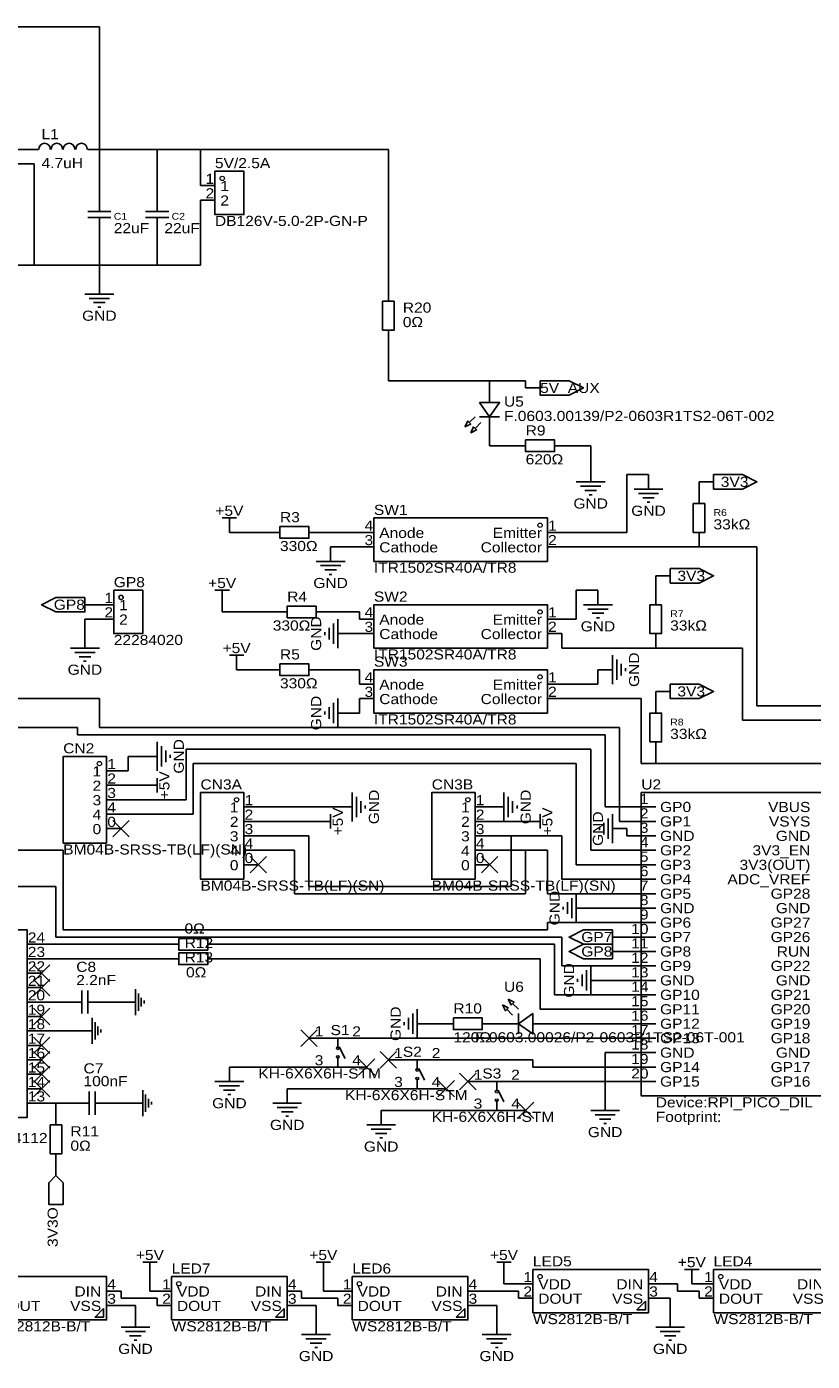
# Model space of a CAD drawing. Header units: millimetres. Extents: x 4 to 401, y 49 to 297.
# Tile 2 of 3: x 119 to 257, y 49 to 283. Entities that reach past the tile are written whole.
import ezdxf
from ezdxf.enums import TextEntityAlignment as Align

# ---------------------------------------------------------------- set-up
doc = ezdxf.new("R2010")
doc.units = ezdxf.units.MM
doc.header["$MEASUREMENT"] = 0
doc.styles.get("Standard").update_dxf_attribs({"font": 'arial.ttf'})

msp = doc.modelspace()

# ---------------------------------------------------------------- linework, layer by layer
at = {"color": 1, "true_color": 0x008800}
for points in [[(67.31, 283.21), (132.08, 283.21)], [(132.08, 283.21), (132.08, 261.62)], [(109.22, 261.62), (120.65, 261.62)], [(130.81, 261.62), (132.08, 261.62)], [(132.08, 261.62), (132.08, 254)], [(132.08, 261.62), (142.24, 261.62)], [(142.24, 261.62), (142.24, 254)], [(142.24, 261.62), (149.86, 261.62)], [(149.86, 261.62), (149.86, 255.27)], [(149.86, 261.62), (182.88, 261.62)], [(182.88, 261.62), (182.88, 237.49)], [(102.87, 259.08), (120.65, 259.08)], [(120.65, 241.3), (120.65, 259.08)], [(149.86, 241.3), (149.86, 252.73)], [(132.08, 246.38), (132.08, 241.3)], [(142.24, 241.3), (142.24, 246.38)], [(67.31, 241.3), (120.65, 241.3)], [(120.65, 241.3), (132.08, 241.3)], [(132.08, 241.3), (132.08, 238.76)], [(132.08, 241.3), (142.24, 241.3)], [(142.24, 241.3), (149.86, 241.3)], [(182.88, 227.33), (182.88, 220.98)], [(200.66, 220.98), (182.88, 220.98)], [(207.01, 220.98), (200.66, 220.98)], [(207.01, 219.71), (207.01, 220.98)], [(200.66, 209.55), (200.66, 210.82)], [(204.47, 209.55), (200.66, 209.55)], [(218.44, 209.55), (214.63, 209.55)], [(218.44, 205.74), (218.44, 209.55)], [(224.79, 204.47), (228.6, 204.47)], [(224.79, 194.31), (224.79, 204.47)], [(237.49, 201.93), (237.49, 203.2)], [(154.94, 194.31), (161.29, 194.31)], [(171.45, 194.31), (177.8, 194.31)], [(224.79, 194.31), (213.36, 194.31)], [(172.72, 191.77), (177.8, 191.77)], [(213.36, 191.77), (237.49, 191.77)], [(247.65, 191.77), (237.49, 191.77)], [(247.65, 191.77), (247.65, 163.83)], [(229.87, 184.15), (229.87, 186.69)], [(219.71, 184.15), (215.9, 184.15)], [(215.9, 184.15), (215.9, 179.07)], [(153.67, 181.61), (153.67, 180.34)], [(132.08, 179.07), (129.54, 179.07)], [(129.54, 179.07), (129.54, 176.53)], [(162.56, 180.34), (153.67, 180.34)], [(177.8, 180.34), (172.72, 180.34)], [(177.8, 180.34), (177.8, 179.07)], [(213.36, 179.07), (215.9, 179.07)], [(177.8, 176.53), (176.53, 176.53)], [(213.36, 176.53), (213.36, 173.99)], [(213.36, 173.99), (229.87, 173.99)], [(245.11, 173.99), (229.87, 173.99)], [(245.11, 173.99), (245.11, 161.29)], [(156.21, 170.18), (161.29, 170.18)], [(177.8, 170.18), (171.45, 170.18)], [(177.8, 170.18), (177.8, 167.64)], [(219.71, 170.18), (219.71, 167.64)], [(219.71, 167.64), (213.36, 167.64)], [(132.08, 165.1), (110.49, 165.1)], [(132.08, 165.1), (132.08, 160.02)], [(177.8, 162.56), (177.8, 165.1)], [(227.33, 165.1), (213.36, 165.1)], [(227.33, 153.67), (227.33, 165.1)], [(229.87, 165.1), (229.87, 166.37)], [(177.8, 162.56), (176.53, 162.56)], [(247.65, 163.83), (295.91, 163.83)], [(128.27, 160.02), (102.87, 160.02)], [(128.27, 160.02), (128.27, 158.75)], [(223.52, 160.02), (132.08, 160.02)], [(223.52, 143.51), (223.52, 160.02)], [(245.11, 161.29), (293.37, 161.29)], [(220.98, 158.75), (128.27, 158.75)], [(220.98, 146.05), (220.98, 158.75)], [(139.7, 154.94), (137.16, 154.94)], [(137.16, 154.94), (137.16, 152.4)], [(147.32, 147.32), (147.32, 156.21)], [(147.32, 156.21), (218.44, 156.21)], [(218.44, 156.21), (218.44, 138.43)], [(229.87, 154.94), (229.87, 153.67)], [(148.59, 144.78), (148.59, 153.67)], [(148.59, 153.67), (215.9, 153.67)], [(215.9, 153.67), (215.9, 135.89)], [(229.87, 153.67), (227.33, 153.67)], [(290.83, 153.67), (229.87, 153.67)], [(137.16, 152.4), (135.89, 152.4)], [(135.89, 149.86), (139.7, 149.86)], [(147.32, 147.32), (135.89, 147.32)], [(173.99, 146.05), (160.02, 146.05)], [(224.79, 146.05), (220.98, 146.05)], [(148.59, 144.78), (135.89, 144.78)], [(170.18, 143.51), (160.02, 143.51)], [(200.66, 143.51), (207.01, 143.51)], [(224.79, 143.51), (223.52, 143.51)], [(160.02, 140.97), (168.91, 140.97)], [(168.91, 140.97), (168.91, 132.08)], [(200.66, 140.97), (204.47, 140.97)], [(204.47, 140.97), (204.47, 132.08)], [(213.36, 140.97), (204.47, 140.97)], [(213.36, 140.97), (213.36, 133.35)], [(224.79, 140.97), (224.79, 142.24)], [(52.07, 138.43), (125.73, 138.43)], [(125.73, 138.43), (125.73, 124.46)], [(160.02, 138.43), (166.37, 138.43)], [(166.37, 138.43), (166.37, 130.81)], [(200.66, 138.43), (207.01, 138.43)], [(210.82, 138.43), (207.01, 138.43)], [(207.01, 138.43), (207.01, 130.81)], [(210.82, 138.43), (210.82, 130.81)], [(218.44, 138.43), (224.79, 138.43)], [(215.9, 135.89), (224.79, 135.89)], [(67.31, 132.08), (124.46, 132.08)], [(124.46, 132.08), (124.46, 123.19)], [(168.91, 132.08), (204.47, 132.08)], [(213.36, 133.35), (224.79, 133.35)], [(166.37, 130.81), (207.01, 130.81)], [(210.82, 130.81), (224.79, 130.81)], [(224.79, 128.27), (218.44, 128.27)], [(125.73, 124.46), (210.82, 124.46)], [(210.82, 125.73), (210.82, 124.46)], [(210.82, 125.73), (224.79, 125.73)], [(213.36, 123.19), (124.46, 123.19)], [(213.36, 118.11), (213.36, 123.19)], [(143.51, 121.92), (121.92, 121.92)], [(153.67, 121.92), (212.09, 121.92)], [(212.09, 121.92), (212.09, 113.03)], [(143.51, 119.38), (121.92, 119.38)], [(153.67, 119.38), (209.55, 119.38)], [(209.55, 119.38), (209.55, 110.49)], [(224.79, 118.11), (213.36, 118.11)], [(224.79, 115.57), (220.98, 115.57)], [(224.79, 113.03), (212.09, 113.03)], [(125.73, 111.76), (121.92, 111.76)], [(133.35, 111.76), (135.89, 111.76)], [(209.55, 110.49), (224.79, 110.49)], [(191.77, 107.95), (190.5, 107.95)], [(212.09, 107.95), (224.79, 107.95)], [(128.27, 106.68), (121.92, 106.68)], [(179.07, 105.41), (224.79, 105.41)], [(193.04, 101.6), (208.28, 101.6)], [(208.28, 100.33), (208.28, 101.6)], [(224.79, 102.87), (220.98, 102.87)], [(220.98, 102.87), (220.98, 95.25)], [(168.91, 100.33), (154.94, 100.33)], [(224.79, 100.33), (208.28, 100.33)], [(182.88, 96.52), (165.1, 96.52)], [(224.79, 97.79), (207.01, 97.79)], [(124.46, 93.98), (121.92, 93.98)], [(124.46, 92.71), (124.46, 93.98)], [(124.46, 93.98), (125.73, 93.98)], [(135.89, 93.98), (137.16, 93.98)], [(196.85, 92.71), (181.61, 92.71)], [(124.46, 81.28), (124.46, 82.55)], [(140.97, 60.96), (140.97, 63.5)], [(171.45, 60.96), (171.45, 63.5)], [(203.2, 62.23), (203.2, 63.5)], [(205.74, 62.23), (203.2, 62.23)], [(233.68, 62.23), (231.14, 62.23)], [(233.68, 60.96), (233.68, 62.23)], [(237.49, 62.23), (236.22, 62.23)], [(135.89, 59.69), (135.89, 60.96)], [(142.24, 59.69), (135.89, 59.69)], [(142.24, 60.96), (140.97, 60.96)], [(142.24, 58.42), (142.24, 59.69)], [(167.64, 59.69), (167.64, 60.96)], [(173.99, 59.69), (167.64, 59.69)], [(173.99, 60.96), (171.45, 60.96)], [(173.99, 58.42), (173.99, 59.69)], [(205.74, 60.96), (199.39, 60.96)], [(205.74, 59.69), (205.74, 60.96)], [(232.41, 59.69), (231.14, 59.69)], [(232.41, 57.15), (232.41, 59.69)], [(237.49, 60.96), (233.68, 60.96)], [(237.49, 59.69), (237.49, 60.96)], [(138.43, 58.42), (135.89, 58.42)], [(138.43, 57.15), (138.43, 58.42)], [(170.18, 58.42), (167.64, 58.42)], [(170.18, 55.88), (170.18, 58.42)], [(201.93, 58.42), (199.39, 58.42)], [(201.93, 55.88), (201.93, 58.42)]]:
    msp.add_lwpolyline(points, dxfattribs=at)
at = {"color": 1, "true_color": 0x880000}
for points in [[(120.65, 261.62), (121.41, 261.62)], [(130.81, 261.62), (130.05, 261.62)], [(132.08, 254), (132.08, 251.46)], [(142.24, 254), (142.24, 251.46)], [(149.86, 255.27), (152.4, 255.27)], [(149.86, 252.73), (152.4, 252.73)], [(132.08, 246.38), (132.08, 248.92)], [(142.24, 246.38), (142.24, 248.92)], [(132.08, 238.76), (132.08, 236.22)], [(182.88, 237.49), (182.88, 234.95)], [(182.88, 227.33), (182.88, 229.87)], [(200.66, 220.98), (200.66, 218.44)], [(207.01, 219.71), (209.55, 219.71)], [(200.66, 210.82), (200.66, 213.36)], [(204.47, 209.55), (207.01, 209.55)], [(214.63, 209.55), (212.09, 209.55)], [(218.44, 205.74), (218.44, 203.2)], [(228.6, 204.47), (228.6, 201.93)], [(237.49, 203.2), (240.03, 203.2)], [(237.49, 201.93), (237.49, 199.39)], [(154.94, 194.31), (154.94, 195.58)], [(161.29, 194.31), (163.83, 194.31)], [(171.45, 194.31), (168.91, 194.31)], [(177.8, 194.31), (180.34, 194.31)], [(213.36, 194.31), (210.82, 194.31)], [(237.49, 191.77), (237.49, 194.31)], [(172.72, 191.77), (172.72, 189.23)], [(177.8, 191.77), (180.34, 191.77)], [(213.36, 191.77), (210.82, 191.77)], [(229.87, 186.69), (232.41, 186.69)], [(219.71, 184.15), (219.71, 181.61)], [(229.87, 184.15), (229.87, 181.61)], [(132.08, 181.61), (129.54, 181.61)], [(132.08, 181.61), (134.62, 181.61)], [(153.67, 181.61), (153.67, 182.88)], [(132.08, 179.07), (134.62, 179.07)], [(162.56, 180.34), (165.1, 180.34)], [(172.72, 180.34), (170.18, 180.34)], [(177.8, 179.07), (180.34, 179.07)], [(213.36, 179.07), (210.82, 179.07)], [(129.54, 176.53), (129.54, 173.99)], [(176.53, 176.53), (173.99, 176.53)], [(177.8, 176.53), (180.34, 176.53)], [(213.36, 176.53), (210.82, 176.53)], [(229.87, 173.99), (229.87, 176.53)], [(156.21, 170.18), (156.21, 171.45)], [(161.29, 170.18), (163.83, 170.18)], [(171.45, 170.18), (168.91, 170.18)], [(219.71, 170.18), (222.25, 170.18)], [(177.8, 167.64), (180.34, 167.64)], [(213.36, 167.64), (210.82, 167.64)], [(177.8, 165.1), (180.34, 165.1)], [(213.36, 165.1), (210.82, 165.1)], [(229.87, 166.37), (232.41, 166.37)], [(229.87, 165.1), (229.87, 162.56)], [(176.53, 162.56), (173.99, 162.56)], [(229.87, 154.94), (229.87, 157.48)], [(139.7, 154.94), (142.24, 154.94)], [(135.89, 152.4), (133.35, 152.4)], [(135.89, 149.86), (133.35, 149.86)], [(139.7, 149.86), (140.97, 149.86)], [(135.89, 147.32), (133.35, 147.32)], [(160.02, 146.05), (157.48, 146.05)], [(173.99, 146.05), (176.53, 146.05)], [(200.66, 146.05), (198.12, 146.05)], [(200.66, 146.05), (203.2, 146.05)], [(224.79, 146.05), (229.87, 146.05)], [(135.89, 144.78), (133.35, 144.78)], [(160.02, 143.51), (157.48, 143.51)], [(170.18, 143.51), (171.45, 143.51)], [(200.66, 143.51), (198.12, 143.51)], [(207.01, 143.51), (208.28, 143.51)], [(224.79, 143.51), (229.87, 143.51)], [(135.89, 142.24), (133.35, 142.24)], [(160.02, 140.97), (157.48, 140.97)], [(200.66, 140.97), (198.12, 140.97)], [(224.79, 142.24), (222.25, 142.24)], [(224.79, 140.97), (229.87, 140.97)], [(160.02, 138.43), (157.48, 138.43)], [(200.66, 138.43), (198.12, 138.43)], [(224.79, 138.43), (229.87, 138.43)], [(160.02, 135.89), (157.48, 135.89)], [(200.66, 135.89), (198.12, 135.89)], [(224.79, 135.89), (229.87, 135.89)], [(224.79, 133.35), (229.87, 133.35)], [(224.79, 130.81), (229.87, 130.81)], [(218.44, 128.27), (215.9, 128.27)], [(224.79, 128.27), (229.87, 128.27)], [(224.79, 125.73), (229.87, 125.73)], [(224.79, 123.19), (222.25, 123.19)], [(224.79, 123.19), (229.87, 123.19)], [(121.92, 121.92), (119.38, 121.92)], [(143.51, 121.92), (146.05, 121.92)], [(153.67, 121.92), (151.13, 121.92)], [(224.79, 120.65), (222.25, 120.65)], [(224.79, 120.65), (229.87, 120.65)], [(121.92, 119.38), (119.38, 119.38)], [(143.51, 119.38), (146.05, 119.38)], [(153.67, 119.38), (151.13, 119.38)], [(224.79, 118.11), (229.87, 118.11)], [(121.92, 116.84), (119.38, 116.84)], [(220.98, 115.57), (218.44, 115.57)], [(224.79, 115.57), (229.87, 115.57)], [(121.92, 114.3), (119.38, 114.3)], [(224.79, 113.03), (229.87, 113.03)], [(121.92, 111.76), (119.38, 111.76)], [(125.73, 111.76), (128.27, 111.76)], [(133.35, 111.76), (130.81, 111.76)], [(224.79, 110.49), (229.87, 110.49)], [(121.92, 109.22), (119.38, 109.22)], [(190.5, 107.95), (187.96, 107.95)], [(191.77, 107.95), (194.31, 107.95)], [(201.93, 107.95), (199.39, 107.95)], [(201.93, 107.95), (204.47, 107.95)], [(212.09, 107.95), (209.55, 107.95)], [(224.79, 107.95), (229.87, 107.95)], [(121.92, 106.68), (119.38, 106.68)], [(121.92, 104.14), (119.38, 104.14)], [(168.91, 105.41), (171.45, 105.41)], [(179.07, 105.41), (176.53, 105.41)], [(224.79, 105.41), (229.87, 105.41)], [(121.92, 101.6), (119.38, 101.6)], [(182.88, 101.6), (185.42, 101.6)], [(193.04, 101.6), (190.5, 101.6)], [(224.79, 102.87), (229.87, 102.87)], [(121.92, 99.06), (119.38, 99.06)], [(154.94, 100.33), (154.94, 97.79)], [(168.91, 100.33), (171.45, 100.33)], [(179.07, 100.33), (176.53, 100.33)], [(224.79, 100.33), (229.87, 100.33)], [(121.92, 96.52), (119.38, 96.52)], [(165.1, 96.52), (165.1, 93.98)], [(182.88, 96.52), (185.42, 96.52)], [(193.04, 96.52), (190.5, 96.52)], [(196.85, 97.79), (199.39, 97.79)], [(207.01, 97.79), (204.47, 97.79)], [(224.79, 97.79), (229.87, 97.79)], [(121.92, 93.98), (119.38, 93.98)], [(125.73, 93.98), (128.27, 93.98)], [(135.89, 93.98), (133.35, 93.98)], [(220.98, 95.25), (220.98, 92.71)], [(124.46, 92.71), (124.46, 90.17)], [(181.61, 92.71), (181.61, 90.17)], [(196.85, 92.71), (199.39, 92.71)], [(207.01, 92.71), (204.47, 92.71)], [(124.46, 82.55), (124.46, 85.09)], [(140.97, 63.5), (140.97, 64.77)], [(171.45, 63.5), (171.45, 64.77)], [(203.2, 63.5), (203.2, 64.77)], [(236.22, 62.23), (236.22, 63.5)], [(205.74, 62.23), (208.28, 62.23)], [(231.14, 62.23), (228.6, 62.23)], [(237.49, 62.23), (240.03, 62.23)], [(135.89, 60.96), (133.35, 60.96)], [(142.24, 60.96), (144.78, 60.96)], [(167.64, 60.96), (165.1, 60.96)], [(173.99, 60.96), (176.53, 60.96)], [(199.39, 60.96), (196.85, 60.96)], [(205.74, 59.69), (208.28, 59.69)], [(231.14, 59.69), (228.6, 59.69)], [(237.49, 59.69), (240.03, 59.69)], [(135.89, 58.42), (133.35, 58.42)], [(138.43, 57.15), (138.43, 54.61)], [(142.24, 58.42), (144.78, 58.42)], [(167.64, 58.42), (165.1, 58.42)], [(173.99, 58.42), (176.53, 58.42)], [(199.39, 58.42), (196.85, 58.42)], [(232.41, 57.15), (232.41, 54.61)], [(170.18, 55.88), (170.18, 53.34)], [(201.93, 55.88), (201.93, 53.34)]]:
    msp.add_lwpolyline(points, dxfattribs=at)
at = {"color": 1, "true_color": 0xa00000}
for points in [[(121.44, 261.63), (121.49, 262.05), (121.71, 262.41), (122.05, 262.64), (122.45, 262.72), (122.86, 262.64), (123.2, 262.41), (123.41, 262.05), (123.46, 261.63)], [(123.6, 261.64), (123.65, 262.05), (123.87, 262.41), (124.21, 262.64), (124.61, 262.72), (125.01, 262.64), (125.35, 262.41), (125.57, 262.05), (125.62, 261.63)], [(125.75, 261.64), (125.8, 262.05), (126.02, 262.41), (126.36, 262.64), (126.76, 262.72), (127.16, 262.64), (127.5, 262.41), (127.72, 262.05), (127.77, 261.63)], [(127.94, 261.64), (127.99, 262.05), (128.21, 262.41), (128.55, 262.64), (128.95, 262.72), (129.35, 262.64), (129.69, 262.41), (129.91, 262.05), (129.96, 261.63)], [(132.08, 251.46), (132.08, 250.7)], [(142.24, 250.7), (142.24, 251.46)], [(134.11, 250.7), (130.05, 250.7)], [(134.11, 249.68), (130.05, 249.68)], [(132.08, 249.68), (132.08, 248.92)], [(140.21, 250.7), (144.27, 250.7)], [(140.21, 249.68), (144.27, 249.68)], [(142.24, 248.92), (142.24, 249.68)], [(129.54, 236.22), (134.62, 236.22)], [(130.3, 235.46), (133.86, 235.46)], [(131.06, 234.7), (133.1, 234.7)], [(131.83, 233.93), (132.33, 233.93)], [(200.66, 218.44), (200.66, 217.17)], [(198.12, 214.63), (197.1, 213.61)], [(199.14, 213.61), (198.12, 212.6)], [(198.88, 214.63), (202.44, 214.63)], [(200.66, 214.63), (200.66, 213.36)], [(215.9, 203.2), (220.98, 203.2)], [(216.66, 202.44), (220.22, 202.44)], [(226.06, 201.93), (231.14, 201.93)], [(217.42, 201.68), (219.46, 201.68)], [(218.19, 200.91), (218.69, 200.91)], [(226.82, 201.17), (230.38, 201.17)], [(227.58, 200.41), (229.62, 200.41)], [(228.35, 199.64), (228.85, 199.64)], [(153.67, 196.85), (156.21, 196.85)], [(154.94, 196.85), (154.94, 195.58)], [(170.18, 189.23), (175.26, 189.23)], [(170.94, 188.47), (174.5, 188.47)], [(171.7, 187.71), (173.74, 187.71)], [(172.47, 186.94), (172.97, 186.94)], [(152.4, 184.15), (154.94, 184.15)], [(153.67, 184.15), (153.67, 182.88)], [(217.17, 181.61), (222.25, 181.61)], [(217.93, 180.85), (221.49, 180.85)], [(173.23, 178.31), (173.23, 174.75)], [(173.99, 179.07), (173.99, 173.99)], [(218.69, 180.09), (220.73, 180.09)], [(219.46, 179.32), (219.96, 179.32)], [(171.7, 176.78), (171.7, 176.28)], [(172.47, 177.55), (172.47, 175.51)], [(127, 173.99), (132.08, 173.99)], [(127.76, 173.23), (131.32, 173.23)], [(128.52, 172.47), (130.56, 172.47)], [(129.29, 171.7), (129.79, 171.7)], [(154.94, 172.72), (157.48, 172.72)], [(156.21, 172.72), (156.21, 171.45)], [(222.25, 167.64), (222.25, 172.72)], [(223.01, 168.4), (223.01, 171.96)], [(223.77, 169.16), (223.77, 171.2)], [(224.54, 169.93), (224.54, 170.43)], [(173.23, 164.34), (173.23, 160.78)], [(173.99, 165.1), (173.99, 160.02)], [(171.7, 162.81), (171.7, 162.31)], [(172.47, 163.58), (172.47, 161.54)], [(142.24, 152.4), (142.24, 157.48)], [(143, 153.16), (143, 156.72)], [(143.76, 153.92), (143.76, 155.96)], [(144.53, 154.69), (144.53, 155.19)], [(142.24, 151.13), (142.24, 148.59)], [(142.24, 149.86), (140.97, 149.86)], [(176.53, 143.51), (176.53, 148.59)], [(177.29, 144.27), (177.29, 147.83)], [(203.2, 143.51), (203.2, 148.59)], [(203.96, 144.27), (203.96, 147.83)], [(178.05, 145.03), (178.05, 147.07)], [(178.82, 145.8), (178.82, 146.3)], [(204.72, 145.03), (204.72, 147.07)], [(205.49, 145.8), (205.49, 146.3)], [(172.72, 143.51), (171.45, 143.51)], [(172.72, 144.78), (172.72, 142.24)], [(209.55, 143.51), (208.28, 143.51)], [(209.55, 144.78), (209.55, 142.24)], [(220.73, 143.26), (220.73, 141.22)], [(221.49, 144.02), (221.49, 140.46)], [(222.25, 144.78), (222.25, 139.7)], [(219.96, 142.49), (219.96, 141.99)], [(214.38, 129.29), (214.38, 127.25)], [(215.14, 130.05), (215.14, 126.49)], [(215.9, 130.81), (215.9, 125.73)], [(213.61, 128.52), (213.61, 128.02)], [(217.68, 117.35), (217.68, 113.79)], [(218.44, 118.11), (218.44, 113.03)], [(216.15, 115.82), (216.15, 115.32)], [(216.92, 116.59), (216.92, 114.55)], [(129.03, 113.79), (129.03, 109.73)], [(130.05, 113.79), (130.05, 109.73)], [(138.43, 109.47), (138.43, 114.05)], [(138.94, 110.24), (138.94, 113.28)], [(128.27, 111.76), (129.03, 111.76)], [(130.05, 111.76), (130.81, 111.76)], [(138.43, 111.76), (135.89, 111.76)], [(139.45, 111), (139.45, 112.52)], [(139.95, 111.51), (139.95, 112.01)], [(187.96, 110.49), (187.96, 105.41)], [(204.72, 109.47), (203.71, 110.49)], [(205.74, 110.49), (204.72, 111.51)], [(130.81, 104.39), (130.81, 108.97)], [(131.32, 105.16), (131.32, 108.2)], [(185.67, 108.2), (185.67, 107.7)], [(186.44, 108.97), (186.44, 106.93)], [(187.2, 109.73), (187.2, 106.17)], [(205.74, 107.95), (204.47, 107.95)], [(205.74, 109.73), (205.74, 106.17)], [(209.55, 107.95), (208.28, 107.95)], [(130.81, 106.68), (128.27, 106.68)], [(131.83, 105.92), (131.83, 107.44)], [(132.33, 106.43), (132.33, 106.93)], [(171.45, 105.41), (176.53, 105.41)], [(173.99, 105.41), (173.99, 104.39)], [(173.99, 104.39), (173.99, 103.63)], [(174.24, 103.89), (175.26, 101.85)], [(173.99, 100.33), (173.99, 102.11)], [(185.42, 101.6), (190.5, 101.6)], [(187.96, 101.6), (187.96, 100.58)], [(171.45, 100.33), (176.53, 100.33)], [(187.96, 100.58), (187.96, 99.82)], [(188.21, 100.08), (189.23, 98.04)], [(139.7, 91.69), (139.7, 96.27)], [(152.4, 97.79), (157.48, 97.79)], [(153.16, 97.03), (156.72, 97.03)], [(153.92, 96.27), (155.96, 96.27)], [(185.42, 96.52), (190.5, 96.52)], [(187.96, 96.52), (187.96, 98.3)], [(199.39, 97.79), (204.47, 97.79)], [(201.93, 97.79), (201.93, 96.77)], [(201.93, 96.77), (201.93, 96.01)], [(202.18, 96.27), (203.2, 94.23)], [(128.27, 93.98), (130.3, 93.98)], [(130.3, 91.95), (130.3, 96.01)], [(131.32, 96.01), (131.32, 91.95)], [(131.32, 93.98), (133.35, 93.98)], [(139.7, 93.98), (137.16, 93.98)], [(140.21, 92.46), (140.21, 95.5)], [(140.72, 93.22), (140.72, 94.74)], [(141.22, 93.73), (141.22, 94.23)], [(154.69, 95.5), (155.19, 95.5)], [(162.56, 93.98), (167.64, 93.98)], [(201.93, 92.71), (201.93, 94.49)], [(163.32, 93.22), (166.88, 93.22)], [(164.08, 92.46), (166.12, 92.46)], [(164.85, 91.69), (165.35, 91.69)], [(199.39, 92.71), (204.47, 92.71)], [(218.44, 92.71), (223.52, 92.71)], [(219.2, 91.95), (222.76, 91.95)], [(179.07, 90.17), (184.15, 90.17)], [(179.83, 89.41), (183.39, 89.41)], [(219.96, 91.19), (222, 91.19)], [(220.73, 90.42), (221.23, 90.42)], [(180.59, 88.65), (182.63, 88.65)], [(181.36, 87.88), (181.86, 87.88)], [(139.7, 66.04), (142.24, 66.04)], [(140.97, 66.04), (140.97, 64.77)], [(170.18, 66.04), (172.72, 66.04)], [(171.45, 66.04), (171.45, 64.77)], [(201.93, 66.04), (204.47, 66.04)], [(203.2, 66.04), (203.2, 64.77)], [(234.95, 64.77), (237.49, 64.77)], [(236.22, 64.77), (236.22, 63.5)], [(135.89, 54.61), (140.97, 54.61)], [(229.87, 54.61), (234.95, 54.61)], [(136.65, 53.85), (140.21, 53.85)], [(137.41, 53.09), (139.45, 53.09)], [(138.18, 52.32), (138.68, 52.32)], [(167.64, 53.34), (172.72, 53.34)], [(168.4, 52.58), (171.96, 52.58)], [(169.16, 51.82), (171.2, 51.82)], [(199.39, 53.34), (204.47, 53.34)], [(200.15, 52.58), (203.71, 52.58)], [(200.91, 51.82), (202.95, 51.82)], [(230.63, 53.85), (234.19, 53.85)], [(231.39, 53.09), (233.43, 53.09)], [(232.16, 52.32), (232.66, 52.32)], [(169.93, 51.05), (170.43, 51.05)], [(201.68, 51.05), (202.18, 51.05)]]:
    msp.add_lwpolyline(points, dxfattribs=at)
for points in [[(152.4, 257.81), (157.48, 257.81), (157.48, 250.19), (152.4, 250.19)], [(183.9, 234.95), (183.9, 229.87), (181.86, 229.87), (181.86, 234.95)], [(209.55, 220.98), (214.63, 220.98), (217.17, 219.71), (214.63, 218.44), (209.55, 218.44)], [(198.88, 217.17), (200.66, 214.63), (202.44, 217.17)], [(196.34, 212.85), (196.85, 213.87), (197.36, 213.36)], [(197.36, 211.84), (197.87, 212.85), (198.37, 212.34)], [(207.01, 210.57), (212.09, 210.57), (212.09, 208.53), (207.01, 208.53)], [(240.03, 204.47), (245.11, 204.47), (247.65, 203.2), (245.11, 201.93), (240.03, 201.93)], [(238.51, 199.39), (238.51, 194.31), (236.47, 194.31), (236.47, 199.39)], [(163.83, 195.33), (168.91, 195.33), (168.91, 193.29), (163.83, 193.29)], [(210.82, 189.23), (180.34, 189.23), (180.34, 196.85), (210.82, 196.85)], [(232.41, 187.96), (237.49, 187.96), (240.03, 186.69), (237.49, 185.42), (232.41, 185.42)], [(134.62, 184.15), (139.7, 184.15), (139.7, 176.53), (134.62, 176.53)], [(129.54, 182.88), (124.46, 182.88), (121.92, 181.61), (124.46, 180.34), (129.54, 180.34)], [(165.1, 181.36), (170.18, 181.36), (170.18, 179.32), (165.1, 179.32)], [(210.82, 173.99), (180.34, 173.99), (180.34, 181.61), (210.82, 181.61)], [(230.89, 181.61), (230.89, 176.53), (228.85, 176.53), (228.85, 181.61)], [(163.83, 171.2), (168.91, 171.2), (168.91, 169.16), (163.83, 169.16)], [(210.82, 162.56), (180.34, 162.56), (180.34, 170.18), (210.82, 170.18)], [(232.41, 167.64), (237.49, 167.64), (240.03, 166.37), (237.49, 165.1), (232.41, 165.1)], [(228.85, 157.48), (228.85, 162.56), (230.89, 162.56), (230.89, 157.48)], [(133.35, 139.7), (125.73, 139.7), (125.73, 154.94), (133.35, 154.94)], [(157.48, 133.35), (149.86, 133.35), (149.86, 148.59), (157.48, 148.59)], [(198.12, 133.35), (190.5, 133.35), (190.5, 148.59), (198.12, 148.59)], [(227.33, 148.59), (260.35, 148.59), (260.35, 95.25), (227.33, 95.25)], [(96.52, 124.46), (119.38, 124.46), (119.38, 91.44), (96.52, 91.44)], [(222.25, 124.46), (217.17, 124.46), (214.63, 123.19), (217.17, 121.92), (222.25, 121.92)], [(146.05, 122.94), (151.13, 122.94), (151.13, 120.9), (146.05, 120.9)], [(146.05, 120.4), (151.13, 120.4), (151.13, 118.36), (146.05, 118.36)], [(222.25, 121.92), (217.17, 121.92), (214.63, 120.65), (217.17, 119.38), (222.25, 119.38)], [(202.95, 111.25), (203.96, 110.74), (203.45, 110.24)], [(203.96, 112.27), (204.98, 111.76), (204.47, 111.25)], [(194.31, 108.97), (199.39, 108.97), (199.39, 106.93), (194.31, 106.93)], [(208.28, 109.73), (205.74, 107.95), (208.28, 106.17)], [(125.48, 90.17), (125.48, 85.09), (123.44, 85.09), (123.44, 90.17)], [(124.46, 81.28), (123.19, 80.01), (123.19, 76.2), (125.73, 76.2), (125.73, 80.01)], [(113.03, 63.5), (133.35, 63.5), (133.35, 55.88), (113.03, 55.88)], [(144.78, 63.5), (165.1, 63.5), (165.1, 55.88), (144.78, 55.88)], [(176.53, 63.5), (196.85, 63.5), (196.85, 55.88), (176.53, 55.88)], [(208.28, 64.77), (228.6, 64.77), (228.6, 57.15), (208.28, 57.15)], [(240.03, 64.77), (260.35, 64.77), (260.35, 57.15), (240.03, 57.15)], [(228.09, 59.18), (228.09, 57.66), (226.57, 57.66)], [(132.84, 57.91), (132.84, 56.39), (131.32, 56.39)], [(164.59, 57.91), (164.59, 56.39), (163.07, 56.39)], [(196.34, 57.91), (196.34, 56.39), (194.82, 56.39)]]:
    msp.add_lwpolyline(points, close=True, dxfattribs=at)
at = {"color": 1, "true_color": 0x999999}
for points in [[(137.33, 143.68), (134.45, 140.8)], [(134.45, 143.68), (137.33, 140.8)], [(161.46, 137.33), (158.58, 134.45)], [(158.58, 137.33), (161.46, 134.45)], [(202.1, 137.33), (199.22, 134.45)], [(199.22, 137.33), (202.1, 134.45)], [(123.36, 118.28), (120.48, 115.4)], [(120.48, 118.28), (123.36, 115.4)], [(123.36, 115.74), (120.48, 112.86)], [(120.48, 115.74), (123.36, 112.86)], [(123.36, 110.66), (120.48, 107.78)], [(120.48, 110.66), (123.36, 107.78)], [(123.36, 105.58), (120.48, 102.7)], [(120.48, 105.58), (123.36, 102.7)], [(170.35, 106.85), (167.47, 103.97)], [(167.47, 106.85), (170.35, 103.97)], [(123.36, 103.04), (120.48, 100.16)], [(120.48, 103.04), (123.36, 100.16)], [(180.51, 101.77), (177.63, 98.89)], [(177.63, 101.77), (180.51, 98.89)], [(184.32, 103.04), (181.44, 100.16)], [(181.44, 103.04), (184.32, 100.16)], [(123.36, 100.5), (120.48, 97.62)], [(120.48, 100.5), (123.36, 97.62)], [(198.29, 99.23), (195.41, 96.35)], [(195.41, 99.23), (198.29, 96.35)], [(123.36, 97.96), (120.48, 95.08)], [(120.48, 97.96), (123.36, 95.08)], [(194.48, 97.96), (191.6, 95.08)], [(191.6, 97.96), (194.48, 95.08)], [(208.45, 94.15), (205.57, 91.27)], [(205.57, 94.15), (208.45, 91.27)]]:
    msp.add_lwpolyline(points, dxfattribs=at)
at = {"color": 1, "lineweight": 0, "true_color": 0xa00000}
for centre, radius in [((153.67, 256.54), 0.381), ((209.55, 195.58), 0.381), ((209.55, 180.34), 0.381), ((209.55, 168.91), 0.381), ((132.08, 153.67), 0.381), ((156.21, 147.32), 0.381), ((196.85, 147.32), 0.381), ((173.99, 103.63), 0.254), ((173.99, 102.11), 0.254), ((187.96, 99.82), 0.254), ((187.96, 98.3), 0.254), ((201.93, 96.01), 0.254), ((201.93, 94.49), 0.254), ((209.55, 63.5), 0.381), ((241.3, 63.5), 0.381), ((146.05, 62.23), 0.381), ((177.8, 62.23), 0.381)]:
    msp.add_circle(centre, radius, dxfattribs=at)
at = {"true_color": 0x000000}
msp.add_ellipse((135.89, 182.88), major_axis=(0, 0.381), ratio=1, dxfattribs=at)

# ---------------------------------------------------------------- texts
at = {"color": 1, "true_color": 0x000080, "width": 1.1}
for s, height, p in [('L1', 1.778, (121.92, 262.89)), ('5V/2.5A', 1.778, (152.4, 257.81)), ('C1', 1.2, (134.62, 248.92)), ('C2', 1.2, (144.78, 248.92)), ('R20', 1.778, (185.42, 232.41)), ('0Ω', 1.778, (185.42, 229.87)), ('U5', 1.778, (203.2, 215.9)), ('R9', 1.778, (207.01, 210.82)), ('R3', 1.778, (163.83, 195.58)), ('SW1', 1.778, (180.34, 196.85)), ('R6', 1.2, (240.03, 196.85)), ('GP8', 1.778, (134.62, 184.15)), ('R4', 1.778, (165.1, 181.61)), ('SW2', 1.778, (180.34, 181.61)), ('R7', 1.2, (232.41, 179.07)), ('R5', 1.778, (163.83, 171.45)), ('SW3', 1.778, (180.34, 170.18)), ('R8', 1.2, (232.41, 160.02)), ('CN2', 1.778, (125.73, 154.94)), ('CN3A', 1.778, (149.86, 148.59)), ('CN3B', 1.778, (190.5, 148.59)), ('0Ω', 1.778, (147.05, 123.27)), ('R12', 1.778, (147.08, 120.73)), ('R13', 1.778, (147.08, 118.19)), ('C8', 1.778, (128.02, 116.53)), ('0Ω', 1.778, (147.32, 115.57)), ('2.2nF', 1.778, (128.02, 114.21)), ('U6', 1.778, (203.2, 113.03)), ('R10', 1.778, (194.31, 109.22)), ('S1', 1.778, (172.72, 105.41)), ('S2', 1.778, (185.42, 101.6)), ('C7', 1.778, (129.3, 98.68)), ('100nF', 1.778, (129.3, 96.43)), ('S3', 1.778, (199.39, 97.79)), ('Device:RPI_PICO_DIL', 1.778, (229.87, 92.71)), ('Footprint:', 1.778, (229.87, 90.17)), ('R11', 1.778, (127, 87.63)), ('MPU-6050_C24112', 1.778, (98.83, 86.44)), ('0Ω', 1.778, (127, 85.09)), ('LED7', 1.778, (144.78, 63.5)), ('LED6', 1.778, (176.53, 63.5)), ('LED5', 1.778, (208.28, 64.77)), ('LED4', 1.778, (240.03, 64.77))]:
    msp.add_text(s, height=height, dxfattribs=at).set_placement(p, align=Align.BOTTOM_LEFT)
at = {"color": 1, "true_color": 0x0000ff, "width": 1.1}
for s, p in [('4.7uH', (121.92, 257.81)), ('22uF', (134.62, 246.38)), ('22uF', (143.51, 246.38)), ('DB126V-5.0-2P-GN-P', (152.4, 247.65)), ('F.0603.00139/P2-0603R1TS2-06T-002', (203.2, 213.36)), ('620Ω', (207.01, 205.74)), ('33kΩ', (240.03, 194.31)), ('330Ω', (163.83, 190.5)), ('ITR1502SR40A/TR8', (180.34, 186.69)), ('330Ω', (162.56, 176.53)), ('33kΩ', (232.41, 176.53)), ('22284020', (134.62, 173.99)), ('ITR1502SR40A/TR8', (180.34, 171.45)), ('330Ω', (163.83, 166.37)), ('ITR1502SR40A/TR8', (180.34, 160.02)), ('33kΩ', (232.41, 157.48)), ('U2', (227.33, 148.59)), ('BM04B-SRSS-TB(LF)(SN)', (125.73, 137.16)), ('BM04B-SRSS-TB(LF)(SN)', (149.86, 130.81)), ('BM04B-SRSS-TB(LF)(SN)', (190.5, 130.81)), ('120Ω', (194.31, 104.14)), ('F.0603.00026/P2-0603B1TS2-06T-001', (198.12, 104.14)), ('KH-6X6X6H-STM', (160.02, 97.79)), ('KH-6X6X6H-STM', (175.26, 93.98)), ('KH-6X6X6H-STM', (190.5, 90.17)), ('WS2812B-B/T', (208.28, 54.61)), ('WS2812B-B/T', (240.03, 54.61)), ('WS2812B-B/T', (113.03, 53.34)), ('WS2812B-B/T', (144.78, 53.34)), ('WS2812B-B/T', (176.53, 53.34))]:
    msp.add_text(s, height=1.778, dxfattribs=at).set_placement(p, align=Align.BOTTOM_LEFT)
at = {"color": 1, "true_color": 0x000000, "width": 1.1}
for s, height, p in [('1', 1.78, (152.27, 255.04)), ('2', 1.78, (152.27, 252.5)), ('4', 1.78, (180.21, 194.08)), ('Emitter', 1.778, (209.88, 192.81)), ('3', 1.78, (180.21, 191.54)), ('Collector', 1.778, (209.88, 190.27)), ('1', 1.78, (134.49, 181.38)), ('2', 1.78, (134.49, 178.84)), ('4', 1.78, (180.21, 178.84)), ('3', 1.78, (180.21, 176.3)), ('Emitter', 1.778, (209.88, 177.57)), ('Collector', 1.778, (209.88, 175.03)), ('4', 1.78, (180.21, 167.41)), ('3', 1.78, (180.21, 164.87)), ('Emitter', 1.778, (209.88, 166.14)), ('Collector', 1.778, (209.88, 163.6)), ('1', 1.78, (132.41, 150.9)), ('2', 1.78, (132.41, 148.36)), ('3', 1.78, (132.41, 145.82)), ('1', 1.78, (228.6, 146.05)), ('4', 1.78, (132.41, 143.28)), ('1', 1.78, (156.54, 144.55)), ('1', 1.78, (197.18, 144.55)), ('2', 1.78, (228.6, 143.51)), ('2', 1.78, (156.54, 142.01)), ('2', 1.78, (197.18, 142.01)), ('3', 1.78, (228.6, 140.97)), ('0', 1.78, (132.41, 140.74)), ('3', 1.78, (156.54, 139.47)), ('3', 1.78, (197.18, 139.47)), ('4', 1.78, (228.6, 138.43)), ('4', 1.78, (156.54, 136.93)), ('4', 1.78, (197.18, 136.93)), ('0', 1.78, (156.54, 134.39)), ('0', 1.78, (197.18, 134.39)), ('5', 1.78, (228.6, 135.89)), ('6', 1.78, (228.6, 133.35)), ('7', 1.78, (228.6, 130.81)), ('8', 1.78, (228.6, 128.27)), ('9', 1.78, (228.6, 125.73)), ('10', 1.778, (228.6, 123.19)), ('11', 1.778, (228.6, 120.65)), ('12', 1.778, (228.6, 118.11)), ('13', 1.778, (228.6, 115.57)), ('14', 1.778, (228.6, 113.03)), ('15', 1.778, (228.6, 110.49)), ('16', 1.778, (228.6, 107.95)), ('1', 1.78, (171.45, 105.18)), ('17', 1.778, (228.6, 105.41)), ('1', 1.78, (185.42, 101.37)), ('18', 1.778, (228.6, 102.87)), ('3', 1.78, (171.45, 100.1)), ('19', 1.778, (228.6, 100.33)), ('3', 1.78, (185.42, 96.29)), ('1', 1.78, (199.39, 97.56)), ('20', 1.778, (228.6, 97.79)), ('3', 1.78, (199.39, 92.48)), ('1', 1.78, (208.15, 62)), ('1', 1.78, (239.9, 62)), ('DIN', 1.778, (132.41, 59.46)), ('1', 1.78, (144.65, 60.73)), ('DIN', 1.778, (164.16, 59.46)), ('1', 1.78, (176.4, 60.73)), ('DIN', 1.778, (195.91, 59.46)), ('2', 1.78, (208.15, 59.46)), ('DIN', 1.778, (227.66, 60.73)), ('2', 1.78, (239.9, 59.46)), ('DIN', 1.778, (259.41, 60.73)), ('VSS', 1.778, (132.41, 56.92)), ('2', 1.78, (144.65, 58.19)), ('VSS', 1.778, (164.16, 56.92)), ('2', 1.78, (176.4, 58.19)), ('VSS', 1.778, (195.91, 56.92)), ('VSS', 1.778, (227.66, 58.19)), ('VSS', 1.778, (259.41, 58.19))]:
    msp.add_text(s, height=height, dxfattribs=at).set_placement(p, align=Align.BOTTOM_RIGHT)
for s, height, p in [('1', 1.78, (153.34, 253.77)), ('2', 1.78, (153.34, 251.23)), ('Anode', 1.778, (181.28, 192.81)), ('1', 1.78, (210.95, 194.08)), ('Cathode', 1.778, (181.28, 190.27)), ('2', 1.78, (210.95, 191.54)), ('1', 1.78, (135.56, 180.11)), ('1', 1.78, (210.95, 178.84)), ('2', 1.78, (135.56, 177.57)), ('Anode', 1.778, (181.28, 177.57)), ('2', 1.78, (210.95, 176.3)), ('Cathode', 1.778, (181.28, 175.03)), ('1', 1.78, (210.95, 167.41)), ('Anode', 1.778, (181.28, 166.14)), ('2', 1.78, (210.95, 164.87)), ('Cathode', 1.778, (181.28, 163.6)), ('1', 1.78, (133.48, 152.17)), ('2', 1.78, (133.48, 149.63)), ('3', 1.78, (133.48, 147.09)), ('1', 1.78, (157.61, 145.82)), ('1', 1.78, (198.25, 145.82)), ('4', 1.78, (133.48, 144.55)), ('2', 1.78, (157.61, 143.28)), ('2', 1.78, (198.25, 143.28)), ('0', 1.78, (133.48, 142.01)), ('3', 1.78, (157.61, 140.74)), ('3', 1.78, (198.25, 140.74)), ('4', 1.78, (157.61, 138.2)), ('4', 1.78, (198.25, 138.2)), ('0', 1.78, (157.61, 135.66)), ('0', 1.78, (198.25, 135.66)), ('24', 1.778, (119.51, 121.69)), ('23', 1.778, (119.51, 119.15)), ('22', 1.778, (119.51, 116.61)), ('21', 1.778, (119.51, 114.07)), ('20', 1.778, (119.51, 111.53)), ('19', 1.778, (119.51, 108.99)), ('18', 1.778, (119.51, 106.45)), ('17', 1.778, (119.51, 103.91)), ('2', 1.78, (176.53, 105.18)), ('16', 1.778, (119.51, 101.37)), ('2', 1.78, (190.5, 101.37)), ('15', 1.778, (119.51, 98.83)), ('4', 1.78, (176.53, 100.1)), ('14', 1.778, (119.51, 96.29)), ('4', 1.78, (190.5, 96.29)), ('2', 1.78, (204.47, 97.56)), ('13', 1.778, (119.51, 93.75)), ('4', 1.78, (204.47, 92.48)), ('4', 1.78, (228.73, 62)), ('4', 1.78, (133.48, 60.73)), ('VDD', 1.778, (145.72, 59.46)), ('4', 1.78, (165.23, 60.73)), ('VDD', 1.778, (177.47, 59.46)), ('4', 1.78, (196.98, 60.73)), ('VDD', 1.778, (209.22, 60.73)), ('3', 1.78, (228.73, 59.46)), ('VDD', 1.778, (240.97, 60.73)), ('DOUT', 1.778, (113.97, 56.92)), ('3', 1.78, (133.48, 58.19)), ('DOUT', 1.778, (145.72, 56.92)), ('3', 1.78, (165.23, 58.19)), ('DOUT', 1.778, (177.47, 56.92)), ('3', 1.78, (196.98, 58.19)), ('DOUT', 1.778, (209.22, 58.19)), ('DOUT', 1.778, (240.97, 58.19))]:
    msp.add_text(s, height=height, dxfattribs=at).set_placement(p, align=Align.BOTTOM_LEFT)
at = {"color": 1, "true_color": 0x000080, "width": 1.1}
for s, p in [('GND', (132.08, 232.41)), ('GND', (218.44, 199.39)), ('+5V', (154.94, 198.12)), ('GND', (228.6, 198.12)), ('+5V', (153.67, 185.42)), ('GND', (172.72, 185.42)), ('GND', (219.71, 177.8)), ('+5V', (156.21, 173.99)), ('GND', (129.54, 170.18)), ('GND', (154.94, 93.98)), ('GND', (165.1, 90.17)), ('GND', (220.98, 88.9)), ('GND', (181.61, 86.36)), ('+5V', (140.97, 67.31)), ('+5V', (171.45, 67.31)), ('+5V', (203.2, 67.31)), ('+5V', (236.22, 66.04)), ('GND', (138.43, 50.8)), ('GND', (232.41, 50.8)), ('GND', (170.18, 49.53)), ('GND', (201.93, 49.53))]:
    msp.add_text(s, height=1.778, dxfattribs=at).set_placement(p, align=Align.MIDDLE_CENTER)
for s, p in [('5V_AUX', (209.55, 219.71)), ('3V3', (241.3, 203.2)), ('3V3', (233.68, 186.69)), ('3V3', (233.68, 166.37))]:
    msp.add_text(s, height=1.778, dxfattribs=at).set_placement(p, align=Align.MIDDLE_LEFT)
for s, p in [('GP8', (129.54, 181.61)), ('GP7', (222.25, 123.19)), ('GP8', (222.25, 120.65))]:
    msp.add_text(s, height=1.778, dxfattribs=at).set_placement(p, align=Align.MIDDLE_RIGHT)
for s, p in [('GND', (170.18, 176.53)), ('GND', (226.06, 170.18)), ('GND', (170.18, 162.56)), ('GND', (146.05, 154.94)), ('+5V', (143.51, 149.86)), ('GND', (180.34, 146.05)), ('GND', (207.01, 146.05)), ('+5V', (173.99, 143.51)), ('+5V', (210.82, 143.51)), ('GND', (219.71, 142.24)), ('GND', (212.09, 128.27)), ('GND', (214.63, 115.57)), ('GND', (184.15, 107.95))]:
    msp.add_text(s, height=1.778, rotation=90, dxfattribs=at).set_placement(p, align=Align.MIDDLE_CENTER)
at = {"color": 1, "true_color": 0x000000, "width": 1.1}
for s, p in [('GP0', (230.63, 146.05)), ('GP1', (230.63, 143.51)), ('GND', (230.63, 140.97)), ('GP2', (230.63, 138.43)), ('GP3', (230.63, 135.89)), ('GP4', (230.63, 133.35)), ('GP5', (230.63, 130.81)), ('GND', (230.63, 128.27)), ('GP6', (230.63, 125.73)), ('GP7', (230.63, 123.19)), ('GP8', (230.63, 120.65)), ('GP9', (230.63, 118.11)), ('GND', (230.63, 115.57)), ('GP10', (230.63, 113.03)), ('GP11', (230.63, 110.49)), ('GP12', (230.63, 107.95)), ('GP13', (230.63, 105.41)), ('GND', (230.63, 102.87)), ('GP14', (230.63, 100.33)), ('GP15', (230.63, 97.79))]:
    msp.add_text(s, height=1.778, dxfattribs=at).set_placement(p, align=Align.MIDDLE_LEFT)
for s, p in [('VBUS', (257.05, 146.05)), ('VSYS', (257.05, 143.51)), ('GND', (257.05, 140.97)), ('3V3_EN', (257.05, 138.43)), ('3V3(OUT)', (257.05, 135.89)), ('ADC_VREF', (257.05, 133.35)), ('GP28', (257.05, 130.81)), ('GND', (257.05, 128.27)), ('GP27', (257.05, 125.73)), ('GP26', (257.05, 123.19)), ('RUN', (257.05, 120.65)), ('GP22', (257.05, 118.11)), ('GND', (257.05, 115.57)), ('GP21', (257.05, 113.03)), ('GP20', (257.05, 110.49)), ('GP19', (257.05, 107.95)), ('GP18', (257.05, 105.41)), ('GND', (257.05, 102.87)), ('GP17', (257.05, 100.33)), ('GP16', (257.05, 97.79))]:
    msp.add_text(s, height=1.778, dxfattribs=at).set_placement(p, align=Align.MIDDLE_RIGHT)
at = {"color": 1, "true_color": 0x000080, "width": 1.1}
msp.add_text('3V3O', height=1.778, rotation=90, dxfattribs=at).set_placement((122.99, 75.69), align=Align.TOP_RIGHT)

doc.saveas('drawing.dxf')
